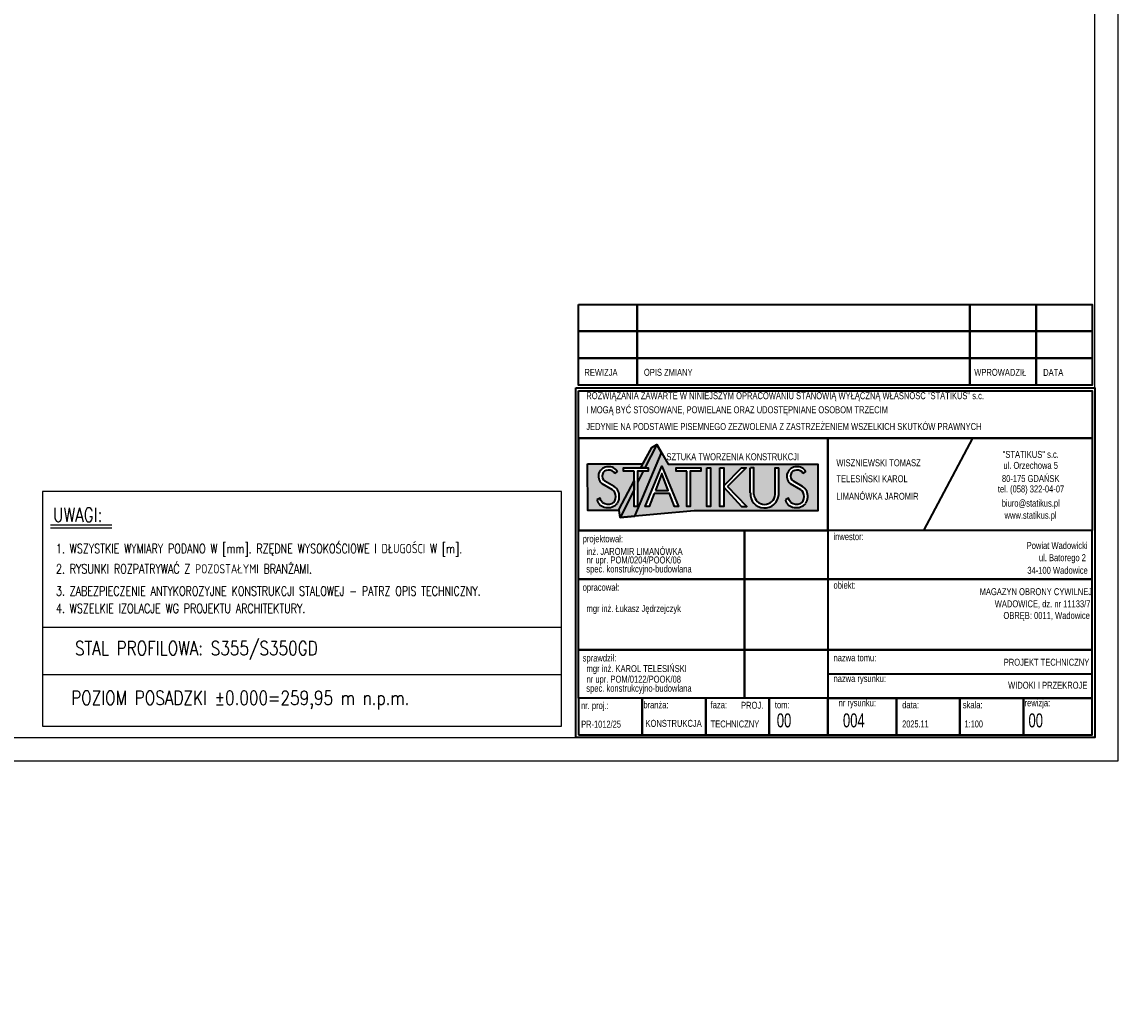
# Paper-space layout '_' of a CAD drawing. Header units: millimetres. Extents: x -85 to 662, y -65 to 409.
# Tile 4 of 8: x 421 to 657, y -65 to 148. Entities that reach past the tile are written whole.
import ezdxf

# ---------------------------------------------------------------- set-up
doc = ezdxf.new("R2010")
doc.units = ezdxf.units.MM
doc.layers.get('0').update_dxf_attribs({"linetype": 'CONTINUOUS'})
doc.layers.get('DEFPOINTS').update_dxf_attribs({"linetype": 'CONTINUOUS'})
for name, color, linetype in [('FRAME', 5, 'CONTINUOUS'), ('K-OPIS', 4, 'CONTINUOUS'), ('PK_pomocnicze', 4, 'CONTINUOUS'), ('ST_opis', 2, 'CONTINUOUS'), ('Standard', 7, 'CONTINUOUS')]:
    doc.layers.add(name, color=color, linetype=linetype)
doc.styles.add('Arial', font='arial.ttf')
doc.styles.add('DIM', font='romans.shx', dxfattribs={"width": 0.8})
doc.styles.add('ROMANS', font='romans')
doc.dimstyles.new('AS_RADIAL', dxfattribs={"dimtxt": 2, "dimasz": 1.5, "dimexe": 1.25, "dimexo": 0.625, "dimgap": 0.8, "dimtad": 1, "dimdec": 0, "dimdsep": 46, "dimtxsty": 'ROMANS', "dimcen": 0, "dimdle": 1, "dimclrd": 4, "dimclre": 4, "dimclrt": 3, "dimadec": 0, "dimazin": 0, "dimtfac": 1, "dimtdec": 0, "dimtofl": 0, "dimtmove": 0, "dimatfit": 3, "dimldrblk": 'CLOSEDBLANK', "dimfxl": 0, "dimtolj": 1, "dimtzin": 0, "dimarcsym": 0})

# ---------------------------------------------------------------- blocks, each defined once
blk = doc.blocks.new('*D83')
at = {"layer": 'DEFPOINTS', "color": 0}
for p in [(-1169.36, -6.49), (-469.36, -6.49), (-469.36, -60.98)]:
    blk.add_point(p, dxfattribs=at)
at = {"color": 3, "insert": (-1152.64, -21.53), "char_height": 40, "attachment_point": 5, "style": 'ROMANS'}
blk.add_mtext('\\A1;{\\H0.25x;700}', dxfattribs=at)
blk = doc.blocks.new('_ClosedBlank')
at = {"color": 0, "linetype": 'ByBlock', "lineweight": -2}
for p, q in [((-1, 0.17), (0, 0)), ((-1, 0.17), (-1, -0.17)), ((0, 0), (-1, -0.17))]:
    blk.add_line(p, q, dxfattribs=at)
blk = doc.blocks.new('_None')
blk = doc.blocks.new('tabelka')
at = {"layer": 'Standard', "linetype": 'Continuous', "lineweight": 13}
blk.add_hatch(color=140, dxfattribs=at).paths.add_polyline_path([(-9844, 5732), (-9844, 4972), (-9918, 4972), (-9918, 5520), (-10240, 4911), (-10217, 4735), (-9902, 4764), (-9326, 6127), (-9430, 6306), (-9536, 6242), (-9769, 5800), (-9612, 5800), (-9612, 5732)])
h = blk.add_hatch(color=8, dxfattribs=at)
h.paths.add_polyline_path([(-8622, 4880), (-5965, 4880), (-5965, 5884), (-9185, 5884), (-9326, 6127), (-9902, 4764)])
h.paths.add_polyline_path([(-9180, 5317), (-9319, 5677), (-9459, 5317)])
h.paths.add_polyline_path([(-7371, 5085), (-7385, 5112), (-7397, 5140), (-7406, 5170), (-7412, 5200), (-7415, 5231), (-7415, 5262), (-7415, 5805), (-7337, 5805), (-7337, 5228), (-7334, 5206), (-7329, 5185), (-7323, 5164), (-7314, 5143), (-7303, 5124), (-7291, 5106), (-7277, 5089), (-7261, 5074), (-7244, 5060), (-7225, 5048), (-7206, 5037), (-7185, 5029), (-7164, 5023), (-7142, 5018), (-7121, 5016), (-7098, 5016), (-7076, 5018), (-7055, 5023), (-7034, 5029), (-7013, 5037), (-6994, 5047), (-6975, 5060), (-6958, 5073), (-6942, 5089), (-6928, 5106), (-6916, 5124), (-6905, 5143), (-6896, 5163), (-6889, 5184), (-6885, 5206), (-6882, 5228), (-6882, 5805), (-6804, 5805), (-6804, 5225), (-6807, 5195), (-6814, 5164), (-6824, 5135), (-6836, 5106), (-6851, 5079), (-6869, 5054), (-6890, 5031), (-6912, 5010), (-6937, 4991), (-6964, 4975), (-6991, 4962), (-7021, 4951), (-7051, 4944), (-7081, 4939), (-7112, 4938), (-7143, 4940), (-7174, 4945), (-7204, 4953), (-7233, 4964), (-7260, 4978), (-7287, 4994), (-7311, 5014), (-7333, 5035), (-7353, 5059)], flags=16)
h.paths.add_polyline_path([(-6284, 5689), (-6287, 5694), (-6289, 5698), (-6293, 5703), (-6296, 5707), (-6300, 5711), (-6303, 5715), (-6307, 5719), (-6311, 5723), (-6315, 5726), (-6320, 5729), (-6324, 5733), (-6329, 5736), (-6333, 5738), (-6338, 5741), (-6343, 5743), (-6348, 5745), (-6353, 5747), (-6359, 5749), (-6364, 5750), (-6369, 5752), (-6375, 5753), (-6380, 5753), (-6385, 5754), (-6391, 5754), (-6396, 5754), (-6402, 5754), (-6407, 5754), (-6413, 5753), (-6418, 5752), (-6429, 5752), (-6440, 5751), (-6450, 5749), (-6461, 5746), (-6471, 5743), (-6481, 5738), (-6490, 5733), (-6499, 5727), (-6507, 5720), (-6515, 5712), (-6522, 5704), (-6529, 5696), (-6534, 5686), (-6539, 5677), (-6543, 5667), (-6546, 5656), (-6548, 5646), (-6550, 5635), (-6550, 5624), (-6550, 5613), (-6548, 5602), (-6546, 5592), (-6543, 5582), (-6538, 5572), (-6534, 5562), (-6528, 5553), (-6521, 5544), (-6514, 5536), (-6506, 5529), (-6498, 5522), (-6489, 5516), (-6293, 5398), (-6289, 5396), (-6285, 5394), (-6282, 5391), (-6278, 5389), (-6274, 5387), (-6271, 5384), (-6267, 5381), (-6264, 5379), (-6261, 5376), (-6257, 5373), (-6254, 5370), (-6251, 5368), (-6248, 5365), (-6245, 5362), (-6242, 5359), (-6239, 5356), (-6236, 5352), (-6233, 5349), (-6230, 5346), (-6227, 5343), (-6225, 5339), (-6222, 5336), (-6219, 5332), (-6217, 5329), (-6214, 5325), (-6212, 5322), (-6210, 5318), (-6207, 5314), (-6205, 5311), (-6203, 5307), (-6201, 5303), (-6198, 5295), (-6195, 5286), (-6192, 5278), (-6190, 5270), (-6188, 5261), (-6186, 5252), (-6184, 5244), (-6183, 5235), (-6182, 5226), (-6181, 5217), (-6180, 5209), (-6180, 5200), (-6180, 5191), (-6180, 5182), (-6180, 5173), (-6181, 5164), (-6181, 5156), (-6183, 5147), (-6184, 5138), (-6186, 5129), (-6187, 5121), (-6190, 5112), (-6192, 5104), (-6195, 5095), (-6197, 5087), (-6201, 5078), (-6204, 5070), (-6207, 5062), (-6211, 5054), (-6215, 5046), (-6220, 5039), (-6226, 5032), (-6232, 5025), (-6238, 5019), (-6245, 5013), (-6252, 5007), (-6259, 5002), (-6266, 4996), (-6273, 4991), (-6281, 4986), (-6288, 4982), (-6296, 4977), (-6304, 4973), (-6312, 4969), (-6321, 4966), (-6329, 4963), (-6338, 4960), (-6346, 4957), (-6355, 4955), (-6363, 4952), (-6372, 4951), (-6381, 4949), (-6390, 4948), (-6399, 4947), (-6408, 4946), (-6417, 4946), (-6426, 4946), (-6435, 4946), (-6444, 4947), (-6453, 4948), (-6462, 4949), (-6470, 4950), (-6479, 4952), (-6487, 4953), (-6496, 4955), (-6504, 4957), (-6512, 4959), (-6520, 4962), (-6528, 4965), (-6536, 4968), (-6544, 4972), (-6551, 4976), (-6559, 4980), (-6566, 4985), (-6573, 4989), (-6580, 4995), (-6587, 5000), (-6593, 5005), (-6599, 5011), (-6605, 5017), (-6611, 5024), (-6617, 5030), (-6622, 5037), (-6627, 5044), (-6632, 5051), (-6636, 5058), (-6640, 5065), (-6644, 5073), (-6648, 5081), (-6651, 5089), (-6654, 5097), (-6657, 5105), (-6659, 5113), (-6593, 5148), (-6574, 5098), (-6540, 5058), (-6535, 5054), (-6529, 5050), (-6523, 5046), (-6517, 5043), (-6512, 5040), (-6505, 5037), (-6499, 5034), (-6493, 5031), (-6487, 5029), (-6480, 5027), (-6474, 5025), (-6467, 5023), (-6461, 5021), (-6454, 5020), (-6447, 5019), (-6441, 5018), (-6434, 5017), (-6427, 5017), (-6420, 5016), (-6414, 5016), (-6407, 5017), (-6400, 5017), (-6393, 5018), (-6387, 5019), (-6380, 5020), (-6373, 5021), (-6367, 5023), (-6360, 5025), (-6354, 5027), (-6347, 5029), (-6341, 5031), (-6331, 5038), (-6322, 5045), (-6313, 5053), (-6305, 5061), (-6297, 5070), (-6290, 5079), (-6284, 5089), (-6278, 5099), (-6273, 5109), (-6268, 5120), (-6264, 5131), (-6261, 5143), (-6259, 5154), (-6257, 5166), (-6256, 5177), (-6256, 5189), (-6257, 5201), (-6258, 5212), (-6260, 5224), (-6263, 5235), (-6267, 5246), (-6271, 5257), (-6276, 5268), (-6281, 5278), (-6288, 5288), (-6294, 5297), (-6302, 5306), (-6310, 5315), (-6319, 5323), (-6328, 5330), (-6337, 5337), (-6555, 5467), (-6561, 5472), (-6567, 5477), (-6573, 5483), (-6579, 5489), (-6584, 5495), (-6589, 5501), (-6594, 5508), (-6598, 5514), (-6602, 5521), (-6606, 5528), (-6610, 5535), (-6613, 5543), (-6616, 5550), (-6619, 5558), (-6622, 5565), (-6624, 5573), (-6625, 5581), (-6627, 5589), (-6628, 5597), (-6629, 5605), (-6630, 5613), (-6630, 5621), (-6630, 5629), (-6629, 5637), (-6629, 5645), (-6628, 5653), (-6626, 5661), (-6624, 5669), (-6622, 5676), (-6620, 5684), (-6618, 5692), (-6611, 5706), (-6603, 5720), (-6594, 5733), (-6584, 5746), (-6574, 5757), (-6562, 5769), (-6550, 5779), (-6537, 5788), (-6524, 5797), (-6510, 5804), (-6496, 5811), (-6481, 5816), (-6465, 5821), (-6450, 5824), (-6434, 5826), (-6418, 5827), (-6402, 5827), (-6387, 5826), (-6371, 5824), (-6355, 5820), (-6340, 5816), (-6325, 5811), (-6311, 5804), (-6297, 5797), (-6283, 5788), (-6270, 5779), (-6258, 5768), (-6247, 5757), (-6236, 5745), (-6227, 5733), (-6218, 5720), (-6279, 5679), (-6281, 5684)], flags=16)
h.paths.add_polyline_path([(-7607, 5806), (-7508, 5806), (-7905, 5402), (-7490, 4968), (-7607, 4968), (-7987, 5387), (-7987, 4967), (-8070, 4967), (-8070, 5806), (-7987, 5806), (-7987, 5417)], flags=16)
h.paths.add_polyline_path([(-8270, 4967), (-8352, 4967), (-8352, 5806), (-8270, 5806)], flags=16)
h.paths.add_polyline_path([(-9013, 5800), (-8478, 5800), (-8478, 5732), (-8709, 5732), (-8709, 4972), (-8784, 4972), (-8784, 5732), (-9013, 5732)], flags=16)
h.paths.add_polyline_path([(-9675, 4969), (-9319, 5838), (-8964, 4969), (-9045, 4969), (-9154, 5250), (-9485, 5250), (-9594, 4969)], flags=16)
h = blk.add_hatch(color=8, dxfattribs=at)
h.paths.add_polyline_path([(-10915, 4881), (-10236, 4881), (-10240, 4911), (-9918, 5520), (-9918, 5732), (-10148, 5732), (-10148, 5800), (-9769, 5800), (-9725, 5885), (-10917, 5885)])
h.paths.add_polyline_path([(-10282, 5733), (-10273, 5720), (-10334, 5679), (-10337, 5684), (-10339, 5689), (-10342, 5694), (-10345, 5698), (-10348, 5703), (-10351, 5707), (-10355, 5711), (-10359, 5715), (-10362, 5719), (-10367, 5723), (-10371, 5726), (-10375, 5729), (-10379, 5733), (-10384, 5736), (-10389, 5738), (-10394, 5741), (-10399, 5743), (-10404, 5745), (-10409, 5747), (-10414, 5749), (-10419, 5750), (-10425, 5752), (-10430, 5753), (-10435, 5753), (-10441, 5754), (-10446, 5754), (-10452, 5754), (-10457, 5754), (-10463, 5754), (-10468, 5753), (-10473, 5752), (-10484, 5752), (-10495, 5751), (-10506, 5749), (-10516, 5746), (-10526, 5743), (-10536, 5738), (-10546, 5733), (-10554, 5727), (-10563, 5720), (-10571, 5712), (-10578, 5704), (-10584, 5696), (-10590, 5686), (-10595, 5677), (-10598, 5667), (-10602, 5656), (-10604, 5646), (-10605, 5635), (-10606, 5624), (-10605, 5613), (-10604, 5602), (-10601, 5592), (-10598, 5582), (-10594, 5572), (-10589, 5562), (-10583, 5553), (-10577, 5544), (-10569, 5536), (-10562, 5529), (-10553, 5522), (-10544, 5516), (-10348, 5398), (-10344, 5396), (-10341, 5394), (-10337, 5391), (-10333, 5389), (-10330, 5387), (-10326, 5384), (-10323, 5381), (-10319, 5379), (-10316, 5376), (-10313, 5373), (-10310, 5370), (-10306, 5368), (-10303, 5365), (-10300, 5362), (-10297, 5359), (-10294, 5356), (-10291, 5352), (-10288, 5349), (-10285, 5346), (-10283, 5343), (-10280, 5339), (-10277, 5336), (-10275, 5332), (-10272, 5329), (-10270, 5325), (-10267, 5322), (-10265, 5318), (-10263, 5314), (-10261, 5311), (-10259, 5307), (-10257, 5303), (-10253, 5295), (-10250, 5286), (-10248, 5278), (-10245, 5270), (-10243, 5261), (-10241, 5252), (-10240, 5244), (-10238, 5235), (-10237, 5226), (-10236, 5217), (-10235, 5209), (-10235, 5200), (-10235, 5191), (-10235, 5182), (-10235, 5173), (-10236, 5164), (-10237, 5156), (-10238, 5147), (-10239, 5138), (-10241, 5129), (-10243, 5121), (-10245, 5112), (-10247, 5104), (-10250, 5095), (-10253, 5087), (-10256, 5078), (-10259, 5070), (-10263, 5062), (-10267, 5054), (-10271, 5046), (-10275, 5039), (-10281, 5032), (-10287, 5025), (-10294, 5019), (-10300, 5013), (-10307, 5007), (-10314, 5002), (-10321, 4996), (-10329, 4991), (-10336, 4986), (-10344, 4982), (-10352, 4977), (-10360, 4973), (-10368, 4969), (-10376, 4966), (-10384, 4963), (-10393, 4960), (-10401, 4957), (-10410, 4955), (-10419, 4952), (-10428, 4951), (-10436, 4949), (-10445, 4948), (-10454, 4947), (-10463, 4946), (-10472, 4946), (-10481, 4946), (-10490, 4946), (-10499, 4947), (-10508, 4948), (-10517, 4949), (-10526, 4950), (-10534, 4952), (-10543, 4953), (-10551, 4955), (-10559, 4957), (-10567, 4959), (-10576, 4962), (-10584, 4965), (-10591, 4968), (-10599, 4972), (-10607, 4976), (-10614, 4980), (-10621, 4985), (-10628, 4989), (-10635, 4995), (-10642, 5000), (-10648, 5005), (-10655, 5011), (-10661, 5017), (-10667, 5024), (-10672, 5030), (-10677, 5037), (-10682, 5044), (-10687, 5051), (-10692, 5058), (-10696, 5065), (-10700, 5073), (-10703, 5081), (-10707, 5089), (-10710, 5097), (-10712, 5105), (-10715, 5113), (-10649, 5148), (-10629, 5098), (-10595, 5058), (-10590, 5054), (-10584, 5050), (-10579, 5046), (-10573, 5043), (-10567, 5040), (-10561, 5037), (-10555, 5034), (-10548, 5031), (-10542, 5029), (-10536, 5027), (-10529, 5025), (-10523, 5023), (-10516, 5021), (-10509, 5020), (-10503, 5019), (-10496, 5018), (-10489, 5017), (-10483, 5017), (-10476, 5016), (-10469, 5016), (-10462, 5017), (-10455, 5017), (-10449, 5018), (-10442, 5019), (-10435, 5020), (-10429, 5021), (-10422, 5023), (-10415, 5025), (-10409, 5027), (-10403, 5029), (-10396, 5031), (-10387, 5038), (-10377, 5045), (-10369, 5053), (-10360, 5061), (-10353, 5070), (-10346, 5079), (-10339, 5089), (-10333, 5099), (-10328, 5109), (-10324, 5120), (-10320, 5131), (-10317, 5143), (-10314, 5154), (-10313, 5166), (-10312, 5177), (-10312, 5189), (-10312, 5201), (-10313, 5212), (-10316, 5224), (-10318, 5235), (-10322, 5246), (-10326, 5257), (-10331, 5268), (-10337, 5278), (-10343, 5288), (-10350, 5297), (-10357, 5306), (-10365, 5315), (-10374, 5323), (-10383, 5330), (-10392, 5337), (-10611, 5467), (-10617, 5472), (-10623, 5477), (-10628, 5483), (-10634, 5489), (-10639, 5495), (-10644, 5501), (-10649, 5508), (-10653, 5514), (-10658, 5521), (-10662, 5528), (-10665, 5535), (-10669, 5543), (-10672, 5550), (-10674, 5558), (-10677, 5565), (-10679, 5573), (-10681, 5581), (-10682, 5589), (-10684, 5597), (-10684, 5605), (-10685, 5613), (-10685, 5621), (-10685, 5629), (-10685, 5637), (-10684, 5645), (-10683, 5653), (-10682, 5661), (-10680, 5669), (-10678, 5676), (-10675, 5684), (-10673, 5692), (-10666, 5706), (-10658, 5720), (-10649, 5733), (-10640, 5746), (-10629, 5757), (-10618, 5769), (-10606, 5779), (-10593, 5788), (-10579, 5797), (-10565, 5804), (-10551, 5811), (-10536, 5816), (-10521, 5821), (-10505, 5824), (-10489, 5826), (-10474, 5827), (-10458, 5827), (-10442, 5826), (-10426, 5824), (-10411, 5820), (-10395, 5816), (-10381, 5811), (-10366, 5804), (-10352, 5797), (-10339, 5788), (-10326, 5779), (-10314, 5768), (-10302, 5757), (-10292, 5745)], flags=16)
at = {"layer": 'Standard', "color": 8, "linetype": 'Continuous', "lineweight": 35}
for p, q in [((-3684, 4455), (-2628, 6438)), ((-10334, 5679), (-10273, 5720)), ((-9718, 5731), (-9840, 5488)), ((-7415, 5262), (-7415, 5805)), ((-6804, 5225), (-6804, 5805)), ((-6279, 5679), (-6218, 5720)), ((-10611, 5467), (-10392, 5337)), ((-10348, 5398), (-10544, 5516)), ((-6555, 5467), (-6337, 5337)), ((-6293, 5398), (-6489, 5516)), ((-5750, 1367), (-60, 1367))]:
    blk.add_line(p, q, dxfattribs=at)
for points in [[(-11112, 9320), (-9852, 9320), (-9852, 8741), (-11112, 8741), (-11112, 9320)], [(-9852, 9320), (-2693, 9320), (-2693, 8741), (-9852, 8741), (-9852, 9320)], [(-2693, 9320), (-1260, 9320), (-1260, 8741), (-2693, 8741), (-2693, 9320)], [(-1260, 9320), (-60, 9320), (-60, 8741), (-1260, 8741), (-1260, 9320)], [(-11112, 8741), (-9852, 8741), (-9852, 8162), (-11112, 8162), (-11112, 8741)], [(-9852, 8741), (-2693, 8741), (-2693, 8162), (-9852, 8162), (-9852, 8741)], [(-2693, 8741), (-1260, 8741), (-1260, 8162), (-2693, 8162), (-2693, 8741)], [(-1260, 8741), (-60, 8741), (-60, 8162), (-1260, 8162), (-1260, 8741)], [(-11112, 8162), (-9852, 8162), (-9852, 7583), (-11112, 7583), (-11112, 8162)], [(-9852, 8162), (-2693, 8162), (-2693, 7583), (-9852, 7583), (-9852, 8162)], [(-2693, 8162), (-1260, 8162), (-1260, 7583), (-2693, 7583), (-2693, 8162)], [(-1260, 8162), (-60, 8162), (-60, 7583), (-1260, 7583), (-1260, 8162)], [(-11172, 7520), (0, 7520), (0, 0), (-11172, 0), (-11172, 7520)], [(-11112, 7460), (-60, 7460), (-60, 6438), (-11112, 6438), (-11112, 7460)], [(-11112, 7460), (-60, 7460), (-60, 6438), (-11112, 6438), (-11112, 7460)], [(-5750, 6438), (-11112, 6438), (-11112, 4455), (-5750, 4455), (-5750, 6438)], [(-11112, 6438), (-5750, 6438), (-5750, 4455), (-11112, 4455), (-11112, 6438)], [(-5750, 6438), (-60, 6438), (-60, 4455), (-5750, 4455), (-5750, 6438)], [(-10917, 5885), (-9725, 5885), (-9536, 6242), (-9430, 6306), (-9185, 5884), (-5965, 5884), (-5965, 4880), (-8622, 4880), (-10217, 4735), (-10236, 4881), (-10915, 4881), (-10917, 5885)], [(-10217, 4735), (-10236, 4881), (-10240, 4911), (-9918, 5521), (-9918, 5332), (-10217, 4735), (-9902, 4764), (-9326, 6127), (-9430, 6306), (-9683, 5800), (-9769, 5800), (-9536, 6242), (-9430, 6306)], [(-9918, 5732), (-10148, 5732), (-10148, 5800), (-9612, 5800), (-9612, 5732), (-9844, 5732), (-9844, 4972), (-9918, 4972), (-9918, 5732)], [(-9485, 5250), (-9594, 4969), (-9675, 4969), (-9319, 5838), (-8964, 4969), (-9045, 4969), (-9154, 5250), (-9485, 5250)], [(-9459, 5317), (-9180, 5317), (-9319, 5677), (-9459, 5317)], [(-8784, 5732), (-9013, 5732), (-9013, 5800), (-8478, 5800), (-8478, 5732), (-8709, 5732), (-8709, 4972), (-8784, 4972), (-8784, 5732)], [(-8352, 5806), (-8270, 5806), (-8270, 4967), (-8352, 4967), (-8352, 5806)], [(-8070, 5806), (-7987, 5806), (-7987, 4967), (-8070, 4967), (-8070, 5806)], [(-7987, 5417), (-7607, 5806), (-7508, 5806), (-7905, 5402)], [(-7337, 5228), (-7337, 5805), (-7414, 5805)], [(-6882, 5228), (-6882, 5805), (-6804, 5805)], [(-7987, 5387), (-7607, 4968), (-7490, 4968), (-7905, 5402)], [(-10595, 5058), (-10629, 5098), (-10649, 5148), (-10715, 5113)], [(-6540, 5058), (-6574, 5098), (-6593, 5148), (-6659, 5113)], [(-11112, 4455), (-7538, 4455), (-7538, 3409), (-11112, 3409), (-11112, 4455)], [(-7538, 4455), (-5750, 4455), (-5750, 3409), (-7538, 3409), (-7538, 4455)], [(-5750, 3409), (-60, 3409), (-60, 4455), (-5750, 4455), (-5750, 3409)], [(-11112, 3409), (-7538, 3409), (-7538, 1889), (-11112, 1889), (-11112, 3409)], [(-7538, 3409), (-5750, 3409), (-5750, 1889), (-7538, 1889), (-7538, 3409)], [(-7538, 3409), (-5750, 3409), (-5750, 1889), (-7538, 1889), (-7538, 3409)], [(-5750, 1889), (-60, 1889), (-60, 3409), (-5750, 3409), (-5750, 1889)], [(-11112, 1889), (-7538, 1889), (-7538, 844), (-11112, 844), (-11112, 1889)], [(-7538, 1889), (-5750, 1889), (-5750, 844), (-7538, 844), (-7538, 1889)], [(-7538, 1889), (-5750, 1889), (-5750, 844), (-7538, 844), (-7538, 1889)], [(-5750, 844), (-60, 844), (-60, 1889), (-5750, 1889), (-5750, 844)], [(-11112, 60), (-9744, 60), (-9744, 844), (-11112, 844), (-11112, 60)], [(-9744, 60), (-8376, 60), (-8376, 844), (-9744, 844), (-9744, 60)], [(-8376, 60), (-7008, 60), (-7008, 844), (-8376, 844), (-8376, 60)], [(-7008, 60), (-5750, 60), (-5750, 844), (-7008, 844), (-7008, 60)], [(-5750, 60), (-4272, 60), (-4272, 844), (-5750, 844), (-5750, 60)], [(-4272, 60), (-2904, 60), (-2904, 844), (-4272, 844), (-4272, 60)], [(-2904, 60), (-1536, 60), (-1536, 844), (-2904, 844), (-2904, 60)], [(-60, 844), (-1536, 844), (-1536, 60), (-60, 60), (-60, 844)]]:
    blk.add_lwpolyline(points, dxfattribs=at)
for centre, radius, start, end in [((-10485, 5623), 200, 159.7604, 231.1907), ((-10466, 5601), 226, 31.5307, 156.4654), ((-10466, 5601), 226, 31.5307, 156.4654), ((-10478, 5625), 127, 87.8728, 238.8048), ((-10451, 5626), 128, 24.3775, 100.2723), ((-6430, 5623), 200, 159.7604, 231.1907), ((-6410, 5601), 226, 31.5307, 156.4654), ((-6423, 5625), 127, 87.8728, 238.8048), ((-6395, 5626), 128, 24.3775, 100.2723), ((-10494, 5185), 183, 302.4138, 56.135), ((-10467, 5192), 238, 27.8147, 59.9715), ((-10541, 5190), 306, 330.3921, 21.6507), ((-7109, 5244), 306, 176.5673, 356.5139), ((-7109, 5244), 228, 184.015, 355.985), ((-6439, 5185), 183, 302.4138, 56.135), ((-6412, 5192), 238, 27.8147, 59.9715), ((-6486, 5190), 306, 330.3921, 21.6507), ((-10501, 5170), 221, 195.0028, 263.5511), ((-10472, 5220), 203, 232.7358, 291.9806), ((-10477, 5214), 268, 259.5841, 319.1441), ((-6446, 5170), 221, 195.0028, 263.5511), ((-6417, 5220), 203, 232.7358, 291.9806), ((-6422, 5214), 268, 259.5841, 319.1441)]:
    blk.add_arc(centre, radius, start, end, dxfattribs=at)
at = {"layer": 'Standard', "color": 3, "linetype": 'Continuous', "lineweight": 25, "char_height": 150, "attachment_point": 7, "style": 'Arial'}
for s, insert, width in [('\\W0.71;REWIZJA', (-10986, 7780), 710.56), ('\\W0.71;OPIS ZMIANY', (-9705, 7780), 1018.47), ('\\W0.71;WPROWADZIŁ', (-2596, 7780), 1084.78), ('\\W0.71;DATA', (-1112, 7780), 452.75), ('\\W0.71;inż. JAROMIR LIMANÓWKA', (-10940, 3928), 1958.3), ('{\\W0.71;Powiat Wadowicki}', (-1467, 4054), 1991.77), ('\\W0.71;spec. konstrukcyjno-budowlana', (-10945, 3506), 2141.72), ('\\W0.71;nr upr. POM/0204/POOK/06', (-10940, 3700), 1925.21), ('{\\W0.71;ul. Batorego 2}', (-1204, 3749), 1409.49), ('{\\W0.71;34-100 Wadowice}', (-1453, 3520), 2465.5), ('{\\W0.71;mgr inż. Łukasz Jędrzejczyk}', (-10940, 2656), 1900.15), ('{\\W0.71;MAGAZYN OBRONY CYWILNEJ}', (-2480, 3061), 4445.65), ('\\A1;{\\W8.8252;     \\W0.71;WADOWICE, dz. nr 11133/7\\P\\W9.4659;     \\W0.71;OBRĘB: 0011, Wadowice}', (-4723, 2506), 4445.65), ('{\\W0.71;PROJEKT TECHNICZNY}', (-1961, 1543), 2133.31), ('\\W0.71;mgr inż. KAROL TELESIŃSKI', (-10940, 1363), 2041.77), ('\\W0.71;spec. konstrukcyjno-budowlana', (-10945, 940), 2141.72), ('\\W0.71;nr upr. POM/0122/POOK/08', (-10940, 1135), 1924.98), ('\\W0.70;PR-1012/25', (-11055, 210), 851.1)]:
    blk.add_mtext(s, dxfattribs=dict(at, insert=insert, width=width))
at = {"layer": 'Standard', "color": 8, "linetype": 'Continuous', "lineweight": 35, "char_height": 150, "attachment_point": 7, "style": 'Arial'}
for s, insert, width in [('\\W0.71;ROZWIĄZANIA ZAWARTE W NINIEJSZYM OPRACOWANIU STANOWIĄ WYŁĄCZNĄ WŁASNOŚĆ "STATIKUS" s.c.', (-10945, 7235), 7937.02), ('\\W0.71;I MOGĄ BYĆ STOSOWANE, POWIELANE ORAZ UDOSTĘPNIANE OSOBOM TRZECIM', (-10945, 6931), 6034.42), ('\\W0.71;JEDYNIE NA PODSTAWIE PISEMNEGO ZEZWOLENIA Z ZASTRZEŻENIEM WSZELKICH SKUTKÓW PRAWNYCH', (-10945, 6614), 7889.33), ('\\W0.71;"STATIKUS" s.c.', (-1983, 6014), 1166.46), ('\\W0.71;SZTUKA TWORZENIA KONSTRUKCJI', (-9220, 5964), 2682.11), ('\\W0.71;WISZNIEWSKI TOMASZ', (-5563, 5834), 1725.3), ('\\W0.71;ul. Orzechowa 5', (-1969, 5778), 1134.92), ('\\W0.71;TELESIŃSKI KAROL', (-5563, 5490), 1467.98), ('\\W0.71;80-175 GDAŃSK', (-1999, 5495), 1192.94), ('\\W0.71;LIMANÓWKA JAROMIR', (-5563, 5113), 1683.82), ('\\W0.71;tel. (058) 322-04-07', (-2087, 5228), 1367.67), ('\\W0.71;biuro@statikus.pl', (-2004, 4922), 1203.7), ('\\W0.71;www.statikus.pl', (-1944, 4662), 1084.95), ('\\W0.71;projektował:', (-11023, 4156), 852.01), ('\\W0.71;inwestor:', (-5625, 4245), 652.31), ('\\W0.71;obiekt:', (-5625, 3200), 494.32), ('\\W0.71;opracował:', (-11023, 3111), 777.2), ('\\W0.71;sprawdził:', (-11023, 1591), 718.88), ('\\W0.71;nazwa tomu:', (-5625, 1639), 902), ('\\W0.71;nazwa rysunku:', (-5625, 1149), 1093.44), ('\\W0.71;nr. proj.:', (-11059, 568), 602.21), ('\\W0.71;branża:', (-9717, 627), 552.57), ('\\W0.71;faza:', (-8270, 627), 377.8), ('\\W0.71;PROJ.', (-7615, 617), 494.33), ('\\W0.71;tom:', (-6886, 627), 344.35), ('\\W0.71;nr rysunku:', (-5515, 627), 793.79), ('\\W0.71;data:', (-4147, 627), 386.12), ('\\W0.71;skala:', (-2842, 627), 444.4), ('\\W0.71;rewizja:', (-1512, 627), 560.74), ('\\W0.71;KONSTRUKCJA', (-9671, 228), 1168.34), ('{\\W0.71;TECHNICZNY}', (-8270, 215), 1018.47)]:
    blk.add_mtext(s, dxfattribs=dict(at, insert=insert, width=width))
at = {"layer": 'Standard', "color": 2, "linetype": 'Continuous', "lineweight": 50, "insert": (-6845, 215), "char_height": 300, "width": 434.1, "attachment_point": 7, "style": 'Arial'}
blk.add_mtext('{\\W0.67;00}', dxfattribs=at)
blk = doc.blocks.new('*U82')
at = {"layer": 'FRAME'}
for p, q in [((-469.36, -6.49), (-469.36, 413.51)), ((-474.36, -1.49), (-474.36, 408.51)), ((-1144.36, -1.49), (-474.36, -1.49)), ((-1169.36, -6.49), (-469.36, -6.49))]:
    blk.add_line(p, q, dxfattribs=at)
dim = blk.add_linear_dim(base=(-469.36, -60.98), p1=(-1169.36, -6.49), p2=(-469.36, -6.49), text='{\\H0.25x;<>}', dimstyle='AS_RADIAL', override={"dimtxt": 40, "dimblk1": 'None', "dimblk2": 'None', "dimsah": 1, "dimse1": 1, "dimse2": 1, "dimsd1": 1, "dimsd2": 1, "dimtmove": 2})
dim.commit()
dim.dimension.update_dxf_attribs({"geometry": '*D83', "text_midpoint": (-1152.64, -21.53), "dimtype": 160})

psp = doc.layouts.new('_')

# ---------------------------------------------------------------- linework, layer by layer
at = {"layer": 'K-OPIS', "ltscale": 2}
for p, q in [((426.805, 40.214), (439.994, 40.214)), ((426.805, 39.565), (439.994, 39.565))]:
    psp.add_line(p, q, dxfattribs=at)
at = {"layer": 'PK_pomocnicze', "color": 4, "ltscale": 5000}
for p, q in [((425.085, 18.252), (536.805, 18.252)), ((425.085, 8.039), (536.805, 8.039))]:
    psp.add_line(p, q, dxfattribs=at)
psp.add_lwpolyline([(425.085, -3.096), (536.805, -3.096), (536.805, 47.404), (425.085, 47.404)], close=True, dxfattribs=at)

# ---------------------------------------------------------------- block references
psp.add_blockref('*U82', (1125.942, -4.037))
at = {"xscale": 0.01, "yscale": 0.01, "zscale": 0.01}
psp.add_blockref('tabelka', (651.577, -5.526), dxfattribs=at)

# ---------------------------------------------------------------- texts
at = {"layer": 'ST_opis', "color": 2, "style": 'ROMANS', "width": 0.8}
for s, p in [('UWAGI:', (427.359, 40.899)), ('STAL PROFILOWA: S355/S350GD ', (432.072, 12.176)), ('POZIOM POSADZKI %%P0.000=259,95 m n.p.m.', (431.25, 1.513))]:
    psp.add_text(s, height=3, dxfattribs=at).set_placement(p)
at = {"layer": 'ST_opis', "color": 3, "style": 'DIM', "width": 0.75}
for s, p in [('1. WSZYSTKIE WYMIARY PODANO W [mm]. RZĘDNE WYSOKOŚCIOWE I DŁUGOŚCI W [m].', (427.988, 34.124)), ('2. RYSUNKI ROZPATRYWAĆ Z POZOSTAŁYMI BRANŻAMI. ', (427.988, 29.769)), ('3. ZABEZPIECZENIE ANTYKOROZYJNE KONSTRUKCJI STALOWEJ - PATRZ OPIS TECHNICZNY.', (427.982, 24.995)), ('4. WSZELKIE IZOLACJE WG PROJEKTU ARCHITEKTURY.', (427.982, 21.247))]:
    psp.add_text(s, height=2, dxfattribs=at).set_placement(p)
at = {"layer": 'Standard', "color": 3, "linetype": 'Continuous', "lineweight": 25, "insert": (632.904, 4.956), "char_height": 1.5, "width": 21.33315, "attachment_point": 7, "style": 'Arial'}
psp.add_mtext('{\\W0.71;WIDOKI I PRZEKROJE}', dxfattribs=at)
at = {"layer": 'Standard', "color": 2, "linetype": 'Continuous', "lineweight": 50, "extrusion": (0, 0, 0.01), "char_height": 3, "width": 4.34104, "attachment_point": 7, "text_direction": (1, 0, 0), "style": 'Arial'}
for s, insert in [('{\\W0.67;004}', (597.363, -3.378)), ('{\\W0.67;00}', (637.294, -3.378))]:
    psp.add_mtext(s, dxfattribs=dict(at, insert=insert))
at = {"layer": 'Standard', "color": 8, "linetype": 'Continuous', "lineweight": 35, "extrusion": (0, 0, 0.01), "char_height": 1.5, "width": 5.92733, "attachment_point": 7, "text_direction": (1, 0, 0), "style": 'Arial'}
for s, insert in [('\\W0.69;2025.11', (610.108, -3.378)), ('{\\W0.69;1:100}', (623.54, -3.378))]:
    psp.add_mtext(s, dxfattribs=dict(at, insert=insert))

doc.saveas('drawing.dxf')
